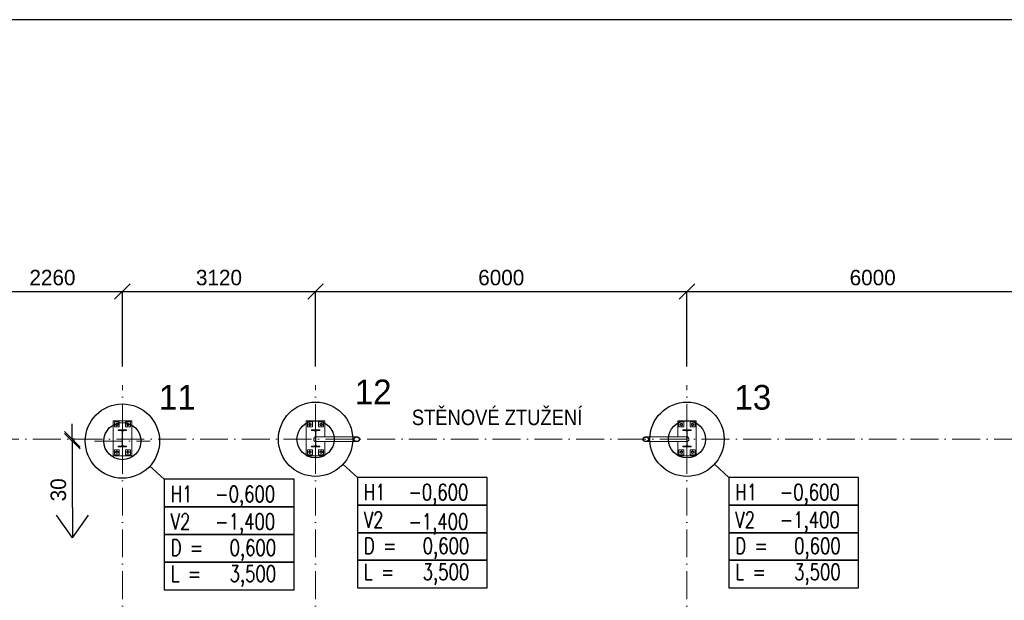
# Model space of a CAD drawing. Header units: millimetres. Extents: x -189 to 208706, y -45399 to 29996.
# Tile 10 of 16: x 28578 to 44483, y 20613 to 29996. Entities that reach past the tile are written whole.
import ezdxf

# ---------------------------------------------------------------- set-up
doc = ezdxf.new("R2010")
doc.units = ezdxf.units.MM
doc.header["$LTSCALE"] = 0.5
doc.linetypes.add('ACAD_ISO10W100', pattern=[18, 12, -3, 0, -3])
doc.linetypes.add('XKITLINE00', pattern=[0])
for name, color, linetype in [('CISLA', 2, 'Continuous'), ('KOTY', 4, 'Continuous'), ('PILOTY', 2, 'Continuous')]:
    doc.layers.add(name, color=color, linetype=linetype)
for name, color, linetype, lineweight in [('Mřížka', 4, 'ACAD_ISO10W100', 0), ('Položka', 1, 'Continuous', 0), ('Text', 7, 'Continuous', 0)]:
    doc.layers.add(name, color=color, linetype=linetype, lineweight=lineweight)
doc.styles.add('ARIAL', font='ARIAL.TTF')
doc.styles.add('RomanS', font='romans.shx')
doc.dimstyles.new('ISO-25', dxfattribs={"dimscale": 100, "dimtxt": 2.5, "dimasz": 2.5, "dimexe": 0, "dimexo": 3, "dimgap": 1, "dimtad": 3, "dimdec": 0, "dimtxsty": 'Standard', "dimblk": 'OBLIQUE', "dimcen": 2.5, "dimclrd": 256, "dimclre": 256, "dimadec": 0, "dimazin": 0, "dimtfac": 1, "dimtdec": 0, "dimtmove": 0, "dimatfit": 3, "dimfxl": 0, "dimlwd": -1, "dimlwe": -1, "dimarcsym": 0})

# ---------------------------------------------------------------- blocks, each defined once
blk = doc.blocks.new('_Oblique')
at = {"color": 0, "linetype": 'ByBlock', "lineweight": -2}
blk.add_line((-0.5, -0.5), (0.5, 0.5), dxfattribs=at)
blk = doc.blocks.new('*D6')
at = {"layer": 'Defpoints', "color": 0}
for p in [(30237, 25602), (27977, 24092), (30237, 24092)]:
    blk.add_point(p, dxfattribs=at)
at = {"layer": 'KOTY'}
for p, q in [((27977, 24392), (27977, 25602)), ((27977, 25602), (30237, 25602)), ((30237, 24392), (30237, 25602))]:
    blk.add_line(p, q, dxfattribs=at)
at = {"layer": 'KOTY', "xscale": 250, "yscale": 250, "zscale": 250, "rotation": 180}
blk.add_blockref('_Oblique', (27977, 25602), dxfattribs=at)
at = {"layer": 'KOTY', "xscale": 250, "yscale": 250, "zscale": 250}
blk.add_blockref('_Oblique', (30237, 25602), dxfattribs=at)
at = {"layer": 'KOTY', "color": 0, "insert": (29107, 25827), "char_height": 250, "attachment_point": 5}
blk.add_mtext('2260', dxfattribs=at)
blk = doc.blocks.new('*D7')
at = {"layer": 'Defpoints', "color": 0}
for p in [(33357, 25602), (30237, 24092), (33357, 24092)]:
    blk.add_point(p, dxfattribs=at)
at = {"layer": 'KOTY'}
for p, q in [((30237, 24392), (30237, 25602)), ((30237, 25602), (33357, 25602)), ((33357, 24392), (33357, 25602))]:
    blk.add_line(p, q, dxfattribs=at)
at = {"layer": 'KOTY', "xscale": 250, "yscale": 250, "zscale": 250, "rotation": 180}
blk.add_blockref('_Oblique', (30237, 25602), dxfattribs=at)
at = {"layer": 'KOTY', "xscale": 250, "yscale": 250, "zscale": 250}
blk.add_blockref('_Oblique', (33357, 25602), dxfattribs=at)
at = {"layer": 'KOTY', "color": 0, "insert": (31797, 25827), "char_height": 250, "attachment_point": 5}
blk.add_mtext('3120', dxfattribs=at)
blk = doc.blocks.new('*D8')
at = {"layer": 'Defpoints', "color": 0}
for p in [(39357, 25602), (33357, 24092), (39357, 24092)]:
    blk.add_point(p, dxfattribs=at)
at = {"layer": 'KOTY'}
for p, q in [((33357, 24392), (33357, 25602)), ((33357, 25602), (39357, 25602)), ((39357, 24392), (39357, 25602))]:
    blk.add_line(p, q, dxfattribs=at)
at = {"layer": 'KOTY', "xscale": 250, "yscale": 250, "zscale": 250, "rotation": 180}
blk.add_blockref('_Oblique', (33357, 25602), dxfattribs=at)
at = {"layer": 'KOTY', "xscale": 250, "yscale": 250, "zscale": 250}
blk.add_blockref('_Oblique', (39357, 25602), dxfattribs=at)
at = {"layer": 'KOTY', "color": 0, "insert": (36357, 25827), "char_height": 250, "attachment_point": 5}
blk.add_mtext('6000', dxfattribs=at)
blk = doc.blocks.new('*D9')
at = {"layer": 'Defpoints', "color": 0}
for p in [(45357, 25602), (39357, 24092), (45357, 24092)]:
    blk.add_point(p, dxfattribs=at)
at = {"layer": 'KOTY'}
for p, q in [((39357, 24392), (39357, 25602)), ((39357, 25602), (45357, 25602)), ((45357, 24392), (45357, 25602))]:
    blk.add_line(p, q, dxfattribs=at)
at = {"layer": 'KOTY', "xscale": 250, "yscale": 250, "zscale": 250, "rotation": 180}
blk.add_blockref('_Oblique', (39357, 25602), dxfattribs=at)
at = {"layer": 'KOTY', "xscale": 250, "yscale": 250, "zscale": 250}
blk.add_blockref('_Oblique', (45357, 25602), dxfattribs=at)
at = {"layer": 'KOTY', "color": 0, "insert": (42357, 25827), "char_height": 250, "attachment_point": 5}
blk.add_mtext('6000', dxfattribs=at)
blk = doc.blocks.new('*D42')
at = {"layer": 'Defpoints', "color": 0}
for p in [(29428, 23185), (29771, 23215), (29771, 23185)]:
    blk.add_point(p, dxfattribs=at)
at = {"layer": 'KOTY'}
for p, q in [((29428, 23215), (29428, 23465)), ((29471, 23215), (29428, 23215)), ((29428, 23215), (29428, 23185)), ((29471, 23185), (29428, 23185)), ((29428, 23185), (29428, 22110))]:
    blk.add_line(p, q, dxfattribs=at)
at = {"layer": 'KOTY', "xscale": 250, "yscale": 250, "zscale": 250}
for p, rotation in [((29428, 23215), 270), ((29428, 23185), 90)]:
    blk.add_blockref('_Oblique', p, dxfattribs=dict(at, rotation=rotation))
at = {"layer": 'KOTY', "color": 0, "insert": (29203, 22398), "char_height": 250, "attachment_point": 5, "rotation": 90}
blk.add_mtext('30', dxfattribs=at)

msp = doc.modelspace()

# ---------------------------------------------------------------- linework, layer by layer
for p, q in [((71867.8, 29995.9), (-188.7, 29995.9)), ((30912.9, 22568.8), (30680.5, 22780.9)), ((34032.9, 22598.8), (33800.5, 22810.9)), ((40032.9, 22598.8), (39800.5, 22810.9))]:
    msp.add_line(p, q)
at = {"linetype": 'Continuous'}
for points in [[(34032.9, 22598.8), (34032.9, 22152.1), (36129, 22152.1), (36129, 22598.8)], [(40032.9, 22598.8), (40032.9, 22152.1), (42129, 22152.1), (42129, 22598.8)], [(30912.9, 22568.8), (30912.9, 22122.1), (33009, 22122.1), (33009, 22568.8)], [(30912.9, 22122.1), (30912.9, 21675.5), (33009, 21675.5), (33009, 22122.1)], [(34032.9, 22152.1), (34032.9, 21705.5), (36129, 21705.5), (36129, 22152.1)], [(40032.9, 22152.1), (40032.9, 21705.5), (42129, 21705.5), (42129, 22152.1)], [(30912.9, 21675.5), (30912.9, 21228.9), (33009, 21228.9), (33009, 21675.5)], [(34032.9, 21705.5), (34032.9, 21258.9), (36129, 21258.9), (36129, 21705.5)], [(40032.9, 21705.5), (40032.9, 21258.9), (42129, 21258.9), (42129, 21705.5)], [(30912.9, 21228.9), (30912.9, 20782.3), (33009, 20782.3), (33009, 21228.9)], [(34032.9, 21258.9), (34032.9, 20812.3), (36129, 20812.3), (36129, 21258.9)], [(40032.9, 21258.9), (40032.9, 20812.3), (42129, 20812.3), (42129, 21258.9)]]:
    msp.add_lwpolyline(points, close=True, dxfattribs=at)
at = {"layer": 'KOTY'}
for p, q in [((29428.5, 22110.3), (29428.5, 21622.8)), ((29428.5, 21622.8), (29169.8, 21991.2)), ((29428.5, 21622.8), (29687.2, 21991.2))]:
    msp.add_line(p, q, dxfattribs=at)
at = {"layer": 'Mřížka', "lineweight": 15, "ltscale": 75}
for p, q in [((30237.3, -970.4), (30237.3, 24092.1)), ((33357.3, -970.4), (33357.3, 24092.1)), ((39357.3, -970.4), (39357.3, 24092.1)), ((3136.8, 23215.3), (68450.2, 23215.3)), ((29787.3, 23185.3), (30687.3, 23185.3))]:
    msp.add_line(p, q, dxfattribs=at)
at = {"layer": 'PILOTY'}
for centre, radius in [((30237.3, 23185.3), 600), ((33357.3, 23215.3), 600), ((39357.3, 23215.3), 600), ((30237.3, 23185.3), 300), ((33357.3, 23215.3), 300), ((39357.3, 23215.3), 300)]:
    msp.add_circle(centre, radius, dxfattribs=at)
at = {"layer": 'Položka', "linetype": 'XKITLINE00', "lineweight": 0}
for p, q in [((30087.3, 23515.3), (30087.3, 22945.3)), ((30087.3, 23515.3), (30387.3, 23515.3)), ((30107.3, 23495.3), (30187.3, 23495.3)), ((30107.3, 23415.3), (30107.3, 23495.3)), ((30187.3, 23415.3), (30107.3, 23415.3)), ((30127.7, 23466.6), (30147.3, 23477.9)), ((30127.7, 23444), (30127.7, 23466.6)), ((30147.3, 23432.7), (30127.7, 23444)), ((30147.3, 23477.9), (30166.9, 23466.6)), ((30166.9, 23444), (30147.3, 23432.7)), ((30166.9, 23466.6), (30166.9, 23444)), ((30187.3, 23495.3), (30187.3, 23415.3)), ((30287.3, 23495.3), (30367.3, 23495.3)), ((30287.3, 23415.3), (30287.3, 23495.3)), ((30367.3, 23415.3), (30287.3, 23415.3)), ((30307.7, 23466.6), (30327.3, 23477.9)), ((30307.7, 23444), (30307.7, 23466.6)), ((30327.3, 23432.7), (30307.7, 23444)), ((30327.3, 23477.9), (30346.9, 23466.6)), ((30346.9, 23444), (30327.3, 23432.7)), ((30346.9, 23466.6), (30346.9, 23444)), ((30367.3, 23495.3), (30367.3, 23415.3)), ((30387.3, 23515.3), (30387.3, 22945.3)), ((33207.3, 23515.3), (33207.3, 22945.3)), ((33207.3, 23515.3), (33507.3, 23515.3)), ((33227.3, 23495.3), (33307.3, 23495.3)), ((33227.3, 23415.3), (33227.3, 23495.3)), ((33307.3, 23415.3), (33227.3, 23415.3)), ((33247.7, 23466.6), (33267.3, 23477.9)), ((33247.7, 23444), (33247.7, 23466.6)), ((33267.3, 23432.7), (33247.7, 23444)), ((33267.3, 23477.9), (33286.9, 23466.6)), ((33286.9, 23444), (33267.3, 23432.7)), ((33286.9, 23466.6), (33286.9, 23444)), ((33307.3, 23495.3), (33307.3, 23415.3)), ((33407.3, 23495.3), (33487.3, 23495.3)), ((33407.3, 23415.3), (33407.3, 23495.3)), ((33487.3, 23415.3), (33407.3, 23415.3)), ((33427.7, 23466.6), (33447.3, 23477.9)), ((33427.7, 23444), (33427.7, 23466.6)), ((33447.3, 23432.7), (33427.7, 23444)), ((33447.3, 23477.9), (33466.9, 23466.6)), ((33466.9, 23444), (33447.3, 23432.7)), ((33466.9, 23466.6), (33466.9, 23444)), ((33487.3, 23495.3), (33487.3, 23415.3)), ((33507.3, 23253.4), (33507.3, 23515.3)), ((39207.3, 23253.4), (39207.3, 23515.3)), ((39207.3, 23515.3), (39507.3, 23515.3)), ((39227.3, 23495.3), (39307.3, 23495.3)), ((39227.3, 23415.3), (39227.3, 23495.3)), ((39307.3, 23415.3), (39227.3, 23415.3)), ((39247.7, 23466.6), (39267.3, 23477.9)), ((39247.7, 23444), (39247.7, 23466.6)), ((39267.3, 23432.7), (39247.7, 23444)), ((39267.3, 23477.9), (39286.9, 23466.6)), ((39286.9, 23444), (39267.3, 23432.7)), ((39286.9, 23466.6), (39286.9, 23444)), ((39307.3, 23495.3), (39307.3, 23415.3)), ((39407.3, 23495.3), (39487.3, 23495.3)), ((39407.3, 23415.3), (39407.3, 23495.3)), ((39487.3, 23415.3), (39407.3, 23415.3)), ((39427.7, 23466.6), (39447.3, 23477.9)), ((39427.7, 23444), (39427.7, 23466.6)), ((39447.3, 23432.7), (39427.7, 23444)), ((39447.3, 23477.9), (39466.9, 23466.6)), ((39466.9, 23444), (39447.3, 23432.7)), ((39466.9, 23466.6), (39466.9, 23444)), ((39487.3, 23495.3), (39487.3, 23415.3)), ((39507.3, 23515.3), (39507.3, 22945.3)), ((30169.8, 23365.3), (30304.8, 23365.3)), ((30169.8, 23355.1), (30169.8, 23365.3)), ((30169.8, 23365.3), (30304.8, 23365.3)), ((30169.8, 23355.1), (30169.8, 23365.3)), ((30219, 23355.1), (30169.8, 23355.1)), ((30219, 23355.1), (30169.8, 23355.1)), ((30226.1, 23365.3), (30215.9, 23355.1)), ((30224.7, 23354), (30219, 23355.1)), ((30224.7, 23354), (30219, 23355.1)), ((30234, 23340.1), (30232.8, 23345.9)), ((30234, 23340.1), (30232.8, 23345.9)), ((30234, 23120.5), (30234, 23340.1)), ((30234, 23120.5), (30234, 23340.1)), ((30241.7, 23345.9), (30240.6, 23340.1)), ((30241.7, 23345.9), (30240.6, 23340.1)), ((30240.6, 23120.5), (30240.6, 23340.1)), ((30240.6, 23120.5), (30240.6, 23340.1)), ((30255.6, 23355.1), (30249.8, 23354)), ((30255.6, 23355.1), (30249.8, 23354)), ((30304.8, 23355.1), (30255.6, 23355.1)), ((30304.8, 23355.1), (30255.6, 23355.1)), ((30304.8, 23365.3), (30304.8, 23355.1)), ((30304.8, 23365.3), (30304.8, 23355.1)), ((33289.8, 23365.3), (33424.8, 23365.3)), ((33289.8, 23355.1), (33289.8, 23365.3)), ((33289.8, 23365.3), (33424.8, 23365.3)), ((33289.8, 23355.1), (33289.8, 23365.3)), ((33339, 23355.1), (33289.8, 23355.1)), ((33339, 23355.1), (33289.8, 23355.1)), ((33328.5, 23225.2), (33327.7, 23220.3)), ((33329.7, 23229.9), (33328.5, 23225.2)), ((33331.4, 23234.3), (33329.7, 23229.9)), ((33333.6, 23238.5), (33331.4, 23234.3)), ((33336.2, 23242.2), (33333.6, 23238.5)), ((33339.1, 23245.5), (33336.2, 23242.2)), ((33344.7, 23354), (33339, 23355.1)), ((33344.7, 23354), (33339, 23355.1)), ((33342.4, 23248.3), (33339.1, 23245.5)), ((33345.9, 23250.5), (33342.4, 23248.3)), ((33349.6, 23252.1), (33345.9, 23250.5)), ((33353.4, 23253), (33349.6, 23252.1)), ((33354, 23340.1), (33352.8, 23345.9)), ((33354, 23340.1), (33352.8, 23345.9)), ((33354, 23253.1), (33353.4, 23253)), ((33354, 23120.5), (33354, 23340.1)), ((33354, 23120.5), (33354, 23340.1)), ((33361.7, 23345.9), (33360.6, 23340.1)), ((33361.7, 23345.9), (33360.6, 23340.1)), ((33360.6, 23120.5), (33360.6, 23340.1)), ((33360.6, 23120.5), (33360.6, 23340.1)), ((33360.6, 23253.4), (34022.2, 23253.4)), ((33375.6, 23355.1), (33369.8, 23354)), ((33375.6, 23355.1), (33369.8, 23354)), ((33424.8, 23355.1), (33375.6, 23355.1)), ((33424.8, 23355.1), (33375.6, 23355.1)), ((33424.8, 23365.3), (33424.8, 23355.1)), ((33424.8, 23365.3), (33424.8, 23355.1)), ((33974.1, 23220.3), (33975.3, 23225.2)), ((33974.1, 23220.3), (33975.3, 23225.2)), ((33975.3, 23225.2), (33977.4, 23229.9)), ((33975.3, 23225.2), (33977.4, 23229.9)), ((33977.4, 23229.9), (33980.2, 23234.3)), ((33977.4, 23229.9), (33980.2, 23234.3)), ((33980.9, 23224), (33979.8, 23219.7)), ((33980.9, 23224), (33979.8, 23219.7)), ((33980.2, 23234.3), (33983.7, 23238.5)), ((33980.2, 23234.3), (33983.7, 23238.5)), ((33982.7, 23228.1), (33980.9, 23224)), ((33982.7, 23228.1), (33980.9, 23224)), ((33985.1, 23232.1), (33982.7, 23228.1)), ((33985.1, 23232.1), (33982.7, 23228.1)), ((33983.7, 23238.5), (33987.9, 23242.2)), ((33983.7, 23238.5), (33987.9, 23242.2)), ((33988.2, 23235.7), (33985.1, 23232.1)), ((33988.2, 23235.7), (33985.1, 23232.1)), ((33987.9, 23242.2), (33992.6, 23245.5)), ((33987.9, 23242.2), (33992.6, 23245.5)), ((33991.9, 23239), (33988.2, 23235.7)), ((33991.9, 23239), (33988.2, 23235.7)), ((33996.1, 23241.9), (33991.9, 23239)), ((33996.1, 23241.9), (33991.9, 23239)), ((33992.6, 23245.5), (33997.9, 23248.3)), ((33992.6, 23245.5), (33997.9, 23248.3)), ((34000.8, 23244.4), (33996.1, 23241.9)), ((34000.8, 23244.4), (33996.1, 23241.9)), ((33997.9, 23248.3), (34003.6, 23250.5)), ((33997.9, 23248.3), (34003.6, 23250.5)), ((34005.8, 23246.3), (34000.8, 23244.4)), ((34005.8, 23246.3), (34000.8, 23244.4)), ((34003.6, 23250.5), (34009.6, 23252.1)), ((34003.6, 23250.5), (34009.6, 23252.1)), ((34011.1, 23247.7), (34005.8, 23246.3)), ((34011.1, 23247.7), (34005.8, 23246.3)), ((34009.6, 23252.1), (34015.9, 23253)), ((34009.6, 23252.1), (34015.9, 23253)), ((34016.6, 23248.6), (34011.1, 23247.7)), ((34016.6, 23248.6), (34011.1, 23247.7)), ((34015.9, 23253), (34022.2, 23253.4)), ((34015.9, 23253), (34022.2, 23253.4)), ((34022.2, 23248.9), (34016.6, 23248.6)), ((34022.2, 23248.9), (34016.6, 23248.6)), ((34022.2, 23253.4), (34028.5, 23253)), ((34022.2, 23253.4), (34028.5, 23253)), ((34027.8, 23248.6), (34022.2, 23248.9)), ((34027.8, 23248.6), (34022.2, 23248.9)), ((34033.3, 23247.7), (34027.8, 23248.6)), ((34033.3, 23247.7), (34027.8, 23248.6)), ((34028.5, 23253), (34034.7, 23252.1)), ((34028.5, 23253), (34034.7, 23252.1)), ((34038.6, 23246.3), (34033.3, 23247.7)), ((34038.6, 23246.3), (34033.3, 23247.7)), ((34034.7, 23252.1), (34040.8, 23250.5)), ((34034.7, 23252.1), (34040.8, 23250.5)), ((34043.6, 23244.4), (34038.6, 23246.3)), ((34043.6, 23244.4), (34038.6, 23246.3)), ((34040.8, 23250.5), (34046.5, 23248.3)), ((34040.8, 23250.5), (34046.5, 23248.3)), ((34048.2, 23241.9), (34043.6, 23244.4)), ((34048.2, 23241.9), (34043.6, 23244.4)), ((34046.5, 23248.3), (34051.7, 23245.5)), ((34046.5, 23248.3), (34051.7, 23245.5)), ((34052.4, 23239), (34048.2, 23241.9)), ((34052.4, 23239), (34048.2, 23241.9)), ((34051.7, 23245.5), (34056.5, 23242.2)), ((34051.7, 23245.5), (34056.5, 23242.2)), ((34056.1, 23235.7), (34052.4, 23239)), ((34056.1, 23235.7), (34052.4, 23239)), ((34059.2, 23232.1), (34056.1, 23235.7)), ((34059.2, 23232.1), (34056.1, 23235.7)), ((34056.5, 23242.2), (34060.7, 23238.5)), ((34056.5, 23242.2), (34060.7, 23238.5)), ((34061.7, 23228.1), (34059.2, 23232.1)), ((34061.7, 23228.1), (34059.2, 23232.1)), ((34060.7, 23238.5), (34064.2, 23234.3)), ((34060.7, 23238.5), (34064.2, 23234.3)), ((34063.5, 23224), (34061.7, 23228.1)), ((34063.5, 23224), (34061.7, 23228.1)), ((34064.6, 23219.7), (34063.5, 23224)), ((34064.6, 23219.7), (34063.5, 23224)), ((34064.2, 23234.3), (34067, 23229.9)), ((34064.2, 23234.3), (34067, 23229.9)), ((34067, 23229.9), (34069.1, 23225.2)), ((34067, 23229.9), (34069.1, 23225.2)), ((34069.1, 23225.2), (34070.3, 23220.3)), ((34069.1, 23225.2), (34070.3, 23220.3)), ((38644.3, 23220.3), (38645.5, 23225.2)), ((38644.3, 23220.3), (38645.5, 23225.2)), ((38645.5, 23225.2), (38647.5, 23229.9)), ((38645.5, 23225.2), (38647.5, 23229.9)), ((38647.5, 23229.9), (38650.3, 23234.3)), ((38647.5, 23229.9), (38650.3, 23234.3)), ((38651, 23224), (38650, 23219.7)), ((38651, 23224), (38650, 23219.7)), ((38650.3, 23234.3), (38653.9, 23238.5)), ((38650.3, 23234.3), (38653.9, 23238.5)), ((38652.8, 23228.1), (38651, 23224)), ((38652.8, 23228.1), (38651, 23224)), ((38655.3, 23232.1), (38652.8, 23228.1)), ((38655.3, 23232.1), (38652.8, 23228.1)), ((38653.9, 23238.5), (38658.1, 23242.2)), ((38653.9, 23238.5), (38658.1, 23242.2)), ((38658.4, 23235.7), (38655.3, 23232.1)), ((38658.4, 23235.7), (38655.3, 23232.1)), ((38658.1, 23242.2), (38662.8, 23245.5)), ((38658.1, 23242.2), (38662.8, 23245.5)), ((38662.1, 23239), (38658.4, 23235.7)), ((38662.1, 23239), (38658.4, 23235.7)), ((38666.3, 23241.9), (38662.1, 23239)), ((38666.3, 23241.9), (38662.1, 23239)), ((38662.8, 23245.5), (38668.1, 23248.3)), ((38662.8, 23245.5), (38668.1, 23248.3)), ((38671, 23244.4), (38666.3, 23241.9)), ((38671, 23244.4), (38666.3, 23241.9)), ((38668.1, 23248.3), (38673.8, 23250.5)), ((38668.1, 23248.3), (38673.8, 23250.5)), ((38676, 23246.3), (38671, 23244.4)), ((38676, 23246.3), (38671, 23244.4)), ((38673.8, 23250.5), (38679.8, 23252.1)), ((38673.8, 23250.5), (38679.8, 23252.1)), ((38681.3, 23247.7), (38676, 23246.3)), ((38681.3, 23247.7), (38676, 23246.3)), ((38679.8, 23252.1), (38686, 23253)), ((38679.8, 23252.1), (38686, 23253)), ((38686.8, 23248.6), (38681.3, 23247.7)), ((38686.8, 23248.6), (38681.3, 23247.7)), ((38686, 23253), (38692.4, 23253.4)), ((38686, 23253), (38692.4, 23253.4)), ((38692.4, 23248.9), (38686.8, 23248.6)), ((38692.4, 23248.9), (38686.8, 23248.6)), ((38692.4, 23253.4), (38698.7, 23253)), ((38692.4, 23253.4), (39354, 23253.4)), ((38692.4, 23253.4), (38698.7, 23253)), ((38698, 23248.6), (38692.4, 23248.9)), ((38698, 23248.6), (38692.4, 23248.9)), ((38703.4, 23247.7), (38698, 23248.6)), ((38703.4, 23247.7), (38698, 23248.6)), ((38698.7, 23253), (38704.9, 23252.1)), ((38698.7, 23253), (38704.9, 23252.1)), ((38708.7, 23246.3), (38703.4, 23247.7)), ((38708.7, 23246.3), (38703.4, 23247.7)), ((38704.9, 23252.1), (38710.9, 23250.5)), ((38704.9, 23252.1), (38710.9, 23250.5)), ((38713.8, 23244.4), (38708.7, 23246.3)), ((38713.8, 23244.4), (38708.7, 23246.3)), ((38710.9, 23250.5), (38716.6, 23248.3)), ((38710.9, 23250.5), (38716.6, 23248.3)), ((38718.4, 23241.9), (38713.8, 23244.4)), ((38718.4, 23241.9), (38713.8, 23244.4)), ((38716.6, 23248.3), (38721.9, 23245.5)), ((38716.6, 23248.3), (38721.9, 23245.5)), ((38722.6, 23239), (38718.4, 23241.9)), ((38722.6, 23239), (38718.4, 23241.9)), ((38721.9, 23245.5), (38726.7, 23242.2)), ((38721.9, 23245.5), (38726.7, 23242.2)), ((38726.3, 23235.7), (38722.6, 23239)), ((38726.3, 23235.7), (38722.6, 23239)), ((38729.4, 23232.1), (38726.3, 23235.7)), ((38729.4, 23232.1), (38726.3, 23235.7)), ((38726.7, 23242.2), (38730.9, 23238.5)), ((38726.7, 23242.2), (38730.9, 23238.5)), ((38731.9, 23228.1), (38729.4, 23232.1)), ((38731.9, 23228.1), (38729.4, 23232.1)), ((38730.9, 23238.5), (38734.4, 23234.3)), ((38730.9, 23238.5), (38734.4, 23234.3)), ((38733.7, 23224), (38731.9, 23228.1)), ((38733.7, 23224), (38731.9, 23228.1)), ((38734.8, 23219.7), (38733.7, 23224)), ((38734.8, 23219.7), (38733.7, 23224)), ((38734.4, 23234.3), (38737.2, 23229.9)), ((38734.4, 23234.3), (38737.2, 23229.9)), ((38737.2, 23229.9), (38739.2, 23225.2)), ((38737.2, 23229.9), (38739.2, 23225.2)), ((38739.2, 23225.2), (38740.5, 23220.3)), ((38739.2, 23225.2), (38740.5, 23220.3)), ((39289.8, 23365.3), (39424.8, 23365.3)), ((39289.8, 23355.1), (39289.8, 23365.3)), ((39289.8, 23365.3), (39424.8, 23365.3)), ((39289.8, 23355.1), (39289.8, 23365.3)), ((39339, 23355.1), (39289.8, 23355.1)), ((39339, 23355.1), (39289.8, 23355.1)), ((39344.7, 23354), (39339, 23355.1)), ((39344.7, 23354), (39339, 23355.1)), ((39354, 23340.1), (39352.8, 23345.9)), ((39354, 23340.1), (39352.8, 23345.9)), ((39354, 23120.5), (39354, 23340.1)), ((39354, 23120.5), (39354, 23340.1)), ((39360.6, 23229.8), (39354, 23223.2)), ((39361.7, 23345.9), (39360.6, 23340.1)), ((39361.7, 23345.9), (39360.6, 23340.1)), ((39360.6, 23120.5), (39360.6, 23340.1)), ((39360.6, 23120.5), (39360.6, 23340.1)), ((39361.2, 23253), (39360.6, 23253.1)), ((39365, 23252.1), (39361.2, 23253)), ((39368.7, 23250.5), (39365, 23252.1)), ((39372.2, 23248.3), (39368.7, 23250.5)), ((39375.6, 23355.1), (39369.8, 23354)), ((39375.6, 23355.1), (39369.8, 23354)), ((39375.4, 23245.5), (39372.2, 23248.3)), ((39378.4, 23242.2), (39375.4, 23245.5)), ((39424.8, 23355.1), (39375.6, 23355.1)), ((39424.8, 23355.1), (39375.6, 23355.1)), ((39381, 23238.5), (39378.4, 23242.2)), ((39383.1, 23234.3), (39381, 23238.5)), ((39384.8, 23229.9), (39383.1, 23234.3)), ((39386.1, 23225.2), (39384.8, 23229.9)), ((39386.9, 23220.3), (39386.1, 23225.2)), ((39424.8, 23365.3), (39424.8, 23355.1)), ((39424.8, 23365.3), (39424.8, 23355.1)), ((30169.8, 23105.5), (30219, 23105.5)), ((30169.8, 23095.3), (30169.8, 23105.5)), ((30169.8, 23105.5), (30219, 23105.5)), ((30169.8, 23095.3), (30169.8, 23105.5)), ((30304.8, 23095.3), (30169.8, 23095.3)), ((30304.8, 23095.3), (30169.8, 23095.3)), ((30219, 23105.5), (30224.7, 23106.7)), ((30219, 23105.5), (30224.7, 23106.7)), ((30232.8, 23114.8), (30234, 23120.5)), ((30232.8, 23114.8), (30234, 23120.5)), ((30240.6, 23120.5), (30241.7, 23114.8)), ((30240.6, 23120.5), (30241.7, 23114.8)), ((30249.8, 23106.7), (30255.6, 23105.5)), ((30249.8, 23106.7), (30255.6, 23105.5)), ((30255.6, 23105.5), (30304.8, 23105.5)), ((30255.6, 23105.5), (30304.8, 23105.5)), ((30304.8, 23105.5), (30304.8, 23095.3)), ((30304.8, 23105.5), (30304.8, 23095.3)), ((33289.8, 23105.5), (33339, 23105.5)), ((33289.8, 23095.3), (33289.8, 23105.5)), ((33289.8, 23105.5), (33339, 23105.5)), ((33289.8, 23095.3), (33289.8, 23105.5)), ((33424.8, 23095.3), (33289.8, 23095.3)), ((33424.8, 23095.3), (33289.8, 23095.3)), ((33327.7, 23220.3), (33327.4, 23215.3)), ((33327.4, 23215.3), (33327.7, 23210.3)), ((33327.7, 23210.3), (33328.5, 23205.5)), ((33328.5, 23205.5), (33329.7, 23200.7)), ((33329.7, 23200.7), (33331.4, 23196.3)), ((33331.4, 23196.3), (33333.6, 23192.1)), ((33333.6, 23192.1), (33336.2, 23188.4)), ((33336.2, 23188.4), (33339.1, 23185.1)), ((33339, 23105.5), (33344.7, 23106.7)), ((33339, 23105.5), (33344.7, 23106.7)), ((33339.1, 23185.1), (33342.4, 23182.4)), ((33342.4, 23182.4), (33345.9, 23180.2)), ((33362.8, 23113.2), (33344.8, 23095.3)), ((33345.9, 23180.2), (33349.6, 23178.6)), ((33349.6, 23178.6), (33353.4, 23177.6)), ((33352.8, 23114.8), (33354, 23120.5)), ((33352.8, 23114.8), (33354, 23120.5)), ((33353.4, 23177.6), (33354, 23177.5)), ((33360.6, 23177.3), (34022.2, 23177.3)), ((33360.6, 23120.5), (33361.7, 23114.8)), ((33360.6, 23120.5), (33361.7, 23114.8)), ((33369.8, 23106.7), (33375.6, 23105.5)), ((33369.8, 23106.7), (33375.6, 23105.5)), ((33375.6, 23105.5), (33424.8, 23105.5)), ((33375.6, 23105.5), (33424.8, 23105.5)), ((33424.8, 23105.5), (33424.8, 23095.3)), ((33424.8, 23105.5), (33424.8, 23095.3)), ((33507.3, 22945.3), (33507.3, 23177.3)), ((33973.7, 23215.3), (33974.1, 23220.3)), ((33973.7, 23215.3), (33974.1, 23220.3)), ((33974.1, 23210.3), (33973.7, 23215.3)), ((33974.1, 23210.3), (33973.7, 23215.3)), ((33975.3, 23205.5), (33974.1, 23210.3)), ((33975.3, 23205.5), (33974.1, 23210.3)), ((33977.4, 23200.7), (33975.3, 23205.5)), ((33977.4, 23200.7), (33975.3, 23205.5)), ((33980.2, 23196.3), (33977.4, 23200.7)), ((33980.2, 23196.3), (33977.4, 23200.7)), ((33979.8, 23219.7), (33979.4, 23215.3)), ((33979.8, 23219.7), (33979.4, 23215.3)), ((33979.4, 23215.3), (33979.8, 23210.9)), ((33979.4, 23215.3), (33979.8, 23210.9)), ((33979.8, 23210.9), (33980.9, 23206.6)), ((33979.8, 23210.9), (33980.9, 23206.6)), ((33983.7, 23192.1), (33980.2, 23196.3)), ((33983.7, 23192.1), (33980.2, 23196.3)), ((33980.9, 23206.6), (33982.7, 23202.5)), ((33980.9, 23206.6), (33982.7, 23202.5)), ((33982.7, 23202.5), (33985.1, 23198.5)), ((33982.7, 23202.5), (33985.1, 23198.5)), ((33987.9, 23188.4), (33983.7, 23192.1)), ((33987.9, 23188.4), (33983.7, 23192.1)), ((33985.1, 23198.5), (33988.2, 23194.9)), ((33985.1, 23198.5), (33988.2, 23194.9)), ((33992.6, 23185.1), (33987.9, 23188.4)), ((33992.6, 23185.1), (33987.9, 23188.4)), ((33988.2, 23194.9), (33991.9, 23191.6)), ((33988.2, 23194.9), (33991.9, 23191.6)), ((33991.9, 23191.6), (33996.1, 23188.7)), ((33991.9, 23191.6), (33996.1, 23188.7)), ((33997.9, 23182.4), (33992.6, 23185.1)), ((33997.9, 23182.4), (33992.6, 23185.1)), ((33996.1, 23188.7), (34000.8, 23186.3)), ((33996.1, 23188.7), (34000.8, 23186.3)), ((34003.6, 23180.2), (33997.9, 23182.4)), ((34003.6, 23180.2), (33997.9, 23182.4)), ((34000.8, 23186.3), (34005.8, 23184.3)), ((34000.8, 23186.3), (34005.8, 23184.3)), ((34009.6, 23178.6), (34003.6, 23180.2)), ((34009.6, 23178.6), (34003.6, 23180.2)), ((34005.8, 23184.3), (34011.1, 23182.9)), ((34005.8, 23184.3), (34011.1, 23182.9)), ((34015.9, 23177.6), (34009.6, 23178.6)), ((34015.9, 23177.6), (34009.6, 23178.6)), ((34011.1, 23182.9), (34016.6, 23182)), ((34011.1, 23182.9), (34016.6, 23182)), ((34022.2, 23177.3), (34015.9, 23177.6)), ((34022.2, 23177.3), (34015.9, 23177.6)), ((34016.6, 23182), (34022.2, 23181.8)), ((34016.6, 23182), (34022.2, 23181.8)), ((34022.2, 23181.8), (34027.8, 23182)), ((34022.2, 23181.8), (34027.8, 23182)), ((34028.5, 23177.6), (34022.2, 23177.3)), ((34028.5, 23177.6), (34022.2, 23177.3)), ((34027.8, 23182), (34033.3, 23182.9)), ((34027.8, 23182), (34033.3, 23182.9)), ((34034.7, 23178.6), (34028.5, 23177.6)), ((34034.7, 23178.6), (34028.5, 23177.6)), ((34033.3, 23182.9), (34038.6, 23184.3)), ((34033.3, 23182.9), (34038.6, 23184.3)), ((34040.8, 23180.2), (34034.7, 23178.6)), ((34040.8, 23180.2), (34034.7, 23178.6)), ((34038.6, 23184.3), (34043.6, 23186.3)), ((34038.6, 23184.3), (34043.6, 23186.3)), ((34046.5, 23182.4), (34040.8, 23180.2)), ((34046.5, 23182.4), (34040.8, 23180.2)), ((34043.6, 23186.3), (34048.2, 23188.7)), ((34043.6, 23186.3), (34048.2, 23188.7)), ((34051.7, 23185.1), (34046.5, 23182.4)), ((34051.7, 23185.1), (34046.5, 23182.4)), ((34048.2, 23188.7), (34052.4, 23191.6)), ((34048.2, 23188.7), (34052.4, 23191.6)), ((34056.5, 23188.4), (34051.7, 23185.1)), ((34056.5, 23188.4), (34051.7, 23185.1)), ((34052.4, 23191.6), (34056.1, 23194.9)), ((34052.4, 23191.6), (34056.1, 23194.9)), ((34056.1, 23194.9), (34059.2, 23198.5)), ((34056.1, 23194.9), (34059.2, 23198.5)), ((34060.7, 23192.1), (34056.5, 23188.4)), ((34060.7, 23192.1), (34056.5, 23188.4)), ((34059.2, 23198.5), (34061.7, 23202.5)), ((34059.2, 23198.5), (34061.7, 23202.5)), ((34064.2, 23196.3), (34060.7, 23192.1)), ((34064.2, 23196.3), (34060.7, 23192.1)), ((34061.7, 23202.5), (34063.5, 23206.6)), ((34061.7, 23202.5), (34063.5, 23206.6)), ((34063.5, 23206.6), (34064.6, 23210.9)), ((34063.5, 23206.6), (34064.6, 23210.9)), ((34067, 23200.7), (34064.2, 23196.3)), ((34067, 23200.7), (34064.2, 23196.3)), ((34065, 23215.3), (34064.6, 23219.7)), ((34065, 23215.3), (34064.6, 23219.7)), ((34064.6, 23210.9), (34065, 23215.3)), ((34064.6, 23210.9), (34065, 23215.3)), ((34069.1, 23205.5), (34067, 23200.7)), ((34069.1, 23205.5), (34067, 23200.7)), ((34070.3, 23210.3), (34069.1, 23205.5)), ((34070.3, 23210.3), (34069.1, 23205.5)), ((34070.3, 23220.3), (34070.7, 23215.3)), ((34070.3, 23220.3), (34070.7, 23215.3)), ((34070.7, 23215.3), (34070.3, 23210.3)), ((34070.7, 23215.3), (34070.3, 23210.3)), ((38643.8, 23215.3), (38644.3, 23220.3)), ((38643.8, 23215.3), (38644.3, 23220.3)), ((38644.3, 23210.3), (38643.8, 23215.3)), ((38644.3, 23210.3), (38643.8, 23215.3)), ((38645.5, 23205.5), (38644.3, 23210.3)), ((38645.5, 23205.5), (38644.3, 23210.3)), ((38647.5, 23200.7), (38645.5, 23205.5)), ((38647.5, 23200.7), (38645.5, 23205.5)), ((38650.3, 23196.3), (38647.5, 23200.7)), ((38650.3, 23196.3), (38647.5, 23200.7)), ((38650, 23219.7), (38649.6, 23215.3)), ((38650, 23219.7), (38649.6, 23215.3)), ((38649.6, 23215.3), (38650, 23210.9)), ((38649.6, 23215.3), (38650, 23210.9)), ((38650, 23210.9), (38651, 23206.6)), ((38650, 23210.9), (38651, 23206.6)), ((38653.9, 23192.1), (38650.3, 23196.3)), ((38653.9, 23192.1), (38650.3, 23196.3)), ((38651, 23206.6), (38652.8, 23202.5)), ((38651, 23206.6), (38652.8, 23202.5)), ((38652.8, 23202.5), (38655.3, 23198.5)), ((38652.8, 23202.5), (38655.3, 23198.5)), ((38658.1, 23188.4), (38653.9, 23192.1)), ((38658.1, 23188.4), (38653.9, 23192.1)), ((38655.3, 23198.5), (38658.4, 23194.9)), ((38655.3, 23198.5), (38658.4, 23194.9)), ((38662.8, 23185.1), (38658.1, 23188.4)), ((38662.8, 23185.1), (38658.1, 23188.4)), ((38658.4, 23194.9), (38662.1, 23191.6)), ((38658.4, 23194.9), (38662.1, 23191.6)), ((38662.1, 23191.6), (38666.3, 23188.7)), ((38662.1, 23191.6), (38666.3, 23188.7)), ((38668.1, 23182.4), (38662.8, 23185.1)), ((38668.1, 23182.4), (38662.8, 23185.1)), ((38666.3, 23188.7), (38671, 23186.3)), ((38666.3, 23188.7), (38671, 23186.3)), ((38673.8, 23180.2), (38668.1, 23182.4)), ((38673.8, 23180.2), (38668.1, 23182.4)), ((38671, 23186.3), (38676, 23184.3)), ((38671, 23186.3), (38676, 23184.3)), ((38679.8, 23178.6), (38673.8, 23180.2)), ((38679.8, 23178.6), (38673.8, 23180.2)), ((38676, 23184.3), (38681.3, 23182.9)), ((38676, 23184.3), (38681.3, 23182.9)), ((38686, 23177.6), (38679.8, 23178.6)), ((38686, 23177.6), (38679.8, 23178.6)), ((38681.3, 23182.9), (38686.8, 23182)), ((38681.3, 23182.9), (38686.8, 23182)), ((38692.4, 23177.3), (38686, 23177.6)), ((38692.4, 23177.3), (38686, 23177.6)), ((38686.8, 23182), (38692.4, 23181.8)), ((38686.8, 23182), (38692.4, 23181.8)), ((38692.4, 23181.8), (38698, 23182)), ((38692.4, 23181.8), (38698, 23182)), ((38698.7, 23177.6), (38692.4, 23177.3)), ((38698.7, 23177.6), (38692.4, 23177.3)), ((38692.4, 23177.3), (39354, 23177.3)), ((38698, 23182), (38703.4, 23182.9)), ((38698, 23182), (38703.4, 23182.9)), ((38704.9, 23178.6), (38698.7, 23177.6)), ((38704.9, 23178.6), (38698.7, 23177.6)), ((38703.4, 23182.9), (38708.7, 23184.3)), ((38703.4, 23182.9), (38708.7, 23184.3)), ((38710.9, 23180.2), (38704.9, 23178.6)), ((38710.9, 23180.2), (38704.9, 23178.6)), ((38708.7, 23184.3), (38713.8, 23186.3)), ((38708.7, 23184.3), (38713.8, 23186.3)), ((38716.6, 23182.4), (38710.9, 23180.2)), ((38716.6, 23182.4), (38710.9, 23180.2)), ((38713.8, 23186.3), (38718.4, 23188.7)), ((38713.8, 23186.3), (38718.4, 23188.7)), ((38721.9, 23185.1), (38716.6, 23182.4)), ((38721.9, 23185.1), (38716.6, 23182.4)), ((38718.4, 23188.7), (38722.6, 23191.6)), ((38718.4, 23188.7), (38722.6, 23191.6)), ((38726.7, 23188.4), (38721.9, 23185.1)), ((38726.7, 23188.4), (38721.9, 23185.1)), ((38722.6, 23191.6), (38726.3, 23194.9)), ((38722.6, 23191.6), (38726.3, 23194.9)), ((38726.3, 23194.9), (38729.4, 23198.5)), ((38726.3, 23194.9), (38729.4, 23198.5)), ((38730.9, 23192.1), (38726.7, 23188.4)), ((38730.9, 23192.1), (38726.7, 23188.4)), ((38729.4, 23198.5), (38731.9, 23202.5)), ((38729.4, 23198.5), (38731.9, 23202.5)), ((38734.4, 23196.3), (38730.9, 23192.1)), ((38734.4, 23196.3), (38730.9, 23192.1)), ((38731.9, 23202.5), (38733.7, 23206.6)), ((38731.9, 23202.5), (38733.7, 23206.6)), ((38733.7, 23206.6), (38734.8, 23210.9)), ((38733.7, 23206.6), (38734.8, 23210.9)), ((38737.2, 23200.7), (38734.4, 23196.3)), ((38737.2, 23200.7), (38734.4, 23196.3)), ((38735.2, 23215.3), (38734.8, 23219.7)), ((38735.2, 23215.3), (38734.8, 23219.7)), ((38734.8, 23210.9), (38735.2, 23215.3)), ((38734.8, 23210.9), (38735.2, 23215.3)), ((38739.2, 23205.5), (38737.2, 23200.7)), ((38739.2, 23205.5), (38737.2, 23200.7)), ((38740.5, 23210.3), (38739.2, 23205.5)), ((38740.5, 23210.3), (38739.2, 23205.5)), ((38740.5, 23220.3), (38740.9, 23215.3)), ((38740.5, 23220.3), (38740.9, 23215.3)), ((38740.9, 23215.3), (38740.5, 23210.3)), ((38740.9, 23215.3), (38740.5, 23210.3)), ((39207.3, 22945.3), (39207.3, 23177.3)), ((39289.8, 23105.5), (39339, 23105.5)), ((39289.8, 23095.3), (39289.8, 23105.5)), ((39289.8, 23105.5), (39339, 23105.5)), ((39289.8, 23095.3), (39289.8, 23105.5)), ((39424.8, 23095.3), (39289.8, 23095.3)), ((39424.8, 23095.3), (39289.8, 23095.3)), ((39339, 23105.5), (39344.7, 23106.7)), ((39339, 23105.5), (39344.7, 23106.7)), ((39352.8, 23114.8), (39354, 23120.5)), ((39352.8, 23114.8), (39354, 23120.5)), ((39360.6, 23177.5), (39361.2, 23177.6)), ((39360.6, 23120.5), (39361.7, 23114.8)), ((39360.6, 23120.5), (39361.7, 23114.8)), ((39361.2, 23177.6), (39365, 23178.6)), ((39365, 23178.6), (39368.7, 23180.2)), ((39368.7, 23180.2), (39372.2, 23182.4)), ((39369.8, 23106.7), (39375.6, 23105.5)), ((39369.8, 23106.7), (39375.6, 23105.5)), ((39372.2, 23182.4), (39375.4, 23185.1)), ((39375.4, 23185.1), (39378.4, 23188.4)), ((39375.6, 23105.5), (39424.8, 23105.5)), ((39375.6, 23105.5), (39424.8, 23105.5)), ((39378.4, 23188.4), (39381, 23192.1)), ((39381, 23192.1), (39383.1, 23196.3)), ((39383.1, 23196.3), (39384.8, 23200.7)), ((39384.8, 23200.7), (39386.1, 23205.5)), ((39386.1, 23205.5), (39386.9, 23210.3)), ((39387.1, 23215.3), (39386.9, 23220.3)), ((39386.9, 23210.3), (39387.1, 23215.3)), ((39424.8, 23105.5), (39424.8, 23095.3)), ((39424.8, 23105.5), (39424.8, 23095.3)), ((30087.3, 22945.3), (30387.3, 22945.3)), ((30107.3, 23045.3), (30187.3, 23045.3)), ((30107.3, 22965.3), (30107.3, 23045.3)), ((30187.3, 22965.3), (30107.3, 22965.3)), ((30127.7, 23016.6), (30147.3, 23027.9)), ((30127.7, 22994), (30127.7, 23016.6)), ((30147.3, 22982.7), (30127.7, 22994)), ((30147.3, 23027.9), (30166.9, 23016.6)), ((30166.9, 22994), (30147.3, 22982.7)), ((30166.9, 23016.6), (30166.9, 22994)), ((30187.3, 23045.3), (30187.3, 22965.3)), ((30287.3, 23045.3), (30367.3, 23045.3)), ((30287.3, 22965.3), (30287.3, 23045.3)), ((30367.3, 22965.3), (30287.3, 22965.3)), ((30307.7, 23016.6), (30327.3, 23027.9)), ((30307.7, 22994), (30307.7, 23016.6)), ((30327.3, 22982.7), (30307.7, 22994)), ((30327.3, 23027.9), (30346.9, 23016.6)), ((30346.9, 22994), (30327.3, 22982.7)), ((30346.9, 23016.6), (30346.9, 22994)), ((30367.3, 23045.3), (30367.3, 22965.3)), ((33207.3, 22945.3), (33507.3, 22945.3)), ((33227.3, 23045.3), (33307.3, 23045.3)), ((33227.3, 22965.3), (33227.3, 23045.3)), ((33307.3, 22965.3), (33227.3, 22965.3)), ((33247.7, 23016.6), (33267.3, 23027.9)), ((33247.7, 22994), (33247.7, 23016.6)), ((33267.3, 22982.7), (33247.7, 22994)), ((33267.3, 23027.9), (33286.9, 23016.6)), ((33286.9, 22994), (33267.3, 22982.7)), ((33286.9, 23016.6), (33286.9, 22994)), ((33307.3, 23045.3), (33307.3, 22965.3)), ((33407.3, 23045.3), (33487.3, 23045.3)), ((33407.3, 22965.3), (33407.3, 23045.3)), ((33487.3, 22965.3), (33407.3, 22965.3)), ((33427.7, 23016.6), (33447.3, 23027.9)), ((33427.7, 22994), (33427.7, 23016.6)), ((33447.3, 22982.7), (33427.7, 22994)), ((33447.3, 23027.9), (33466.9, 23016.6)), ((33466.9, 22994), (33447.3, 22982.7)), ((33466.9, 23016.6), (33466.9, 22994)), ((33487.3, 23045.3), (33487.3, 22965.3)), ((39207.3, 22945.3), (39507.3, 22945.3)), ((39227.3, 23045.3), (39307.3, 23045.3)), ((39227.3, 22965.3), (39227.3, 23045.3)), ((39307.3, 22965.3), (39227.3, 22965.3)), ((39247.7, 23016.6), (39267.3, 23027.9)), ((39247.7, 22994), (39247.7, 23016.6)), ((39267.3, 22982.7), (39247.7, 22994)), ((39267.3, 23027.9), (39286.9, 23016.6)), ((39286.9, 22994), (39267.3, 22982.7)), ((39286.9, 23016.6), (39286.9, 22994)), ((39307.3, 23045.3), (39307.3, 22965.3)), ((39407.3, 23045.3), (39487.3, 23045.3)), ((39407.3, 22965.3), (39407.3, 23045.3)), ((39487.3, 22965.3), (39407.3, 22965.3)), ((39427.7, 23016.6), (39447.3, 23027.9)), ((39427.7, 22994), (39427.7, 23016.6)), ((39447.3, 22982.7), (39427.7, 22994)), ((39447.3, 23027.9), (39466.9, 23016.6)), ((39466.9, 22994), (39447.3, 22982.7)), ((39466.9, 23016.6), (39466.9, 22994)), ((39487.3, 23045.3), (39487.3, 22965.3))]:
    msp.add_line(p, q, dxfattribs=at)
for centre, radius, start, end in [((30147.3, 23455.3), 13.5, 0, 180), ((30147.3, 23455.3), 13.5, 180, 0), ((30327.3, 23455.3), 13.5, 0, 180), ((30327.3, 23455.3), 13.5, 180, 0), ((33267.3, 23455.3), 13.5, 0, 180), ((33267.3, 23455.3), 13.5, 180, 0), ((33447.3, 23455.3), 13.5, 0, 180), ((33447.3, 23455.3), 13.5, 180, 0), ((39267.3, 23455.3), 13.5, 0, 180), ((39267.3, 23455.3), 13.5, 180, 0), ((39447.3, 23455.3), 13.5, 0, 180), ((39447.3, 23455.3), 13.5, 180, 0), ((30219, 23340.1), 15, 22.5, 67.5), ((30219, 23340.1), 15, 22.5, 67.5), ((30255.6, 23340.1), 15, 112.5, 157.5), ((30255.6, 23340.1), 15, 112.5, 157.5), ((33339, 23340.1), 15, 22.5, 67.5), ((33339, 23340.1), 15, 22.5, 67.5), ((33375.6, 23340.1), 15, 112.5, 157.5), ((33375.6, 23340.1), 15, 112.5, 157.5), ((39339, 23340.1), 15, 22.5, 67.5), ((39339, 23340.1), 15, 22.5, 67.5), ((39375.6, 23340.1), 15, 112.5, 157.5), ((39375.6, 23340.1), 15, 112.5, 157.5), ((30219, 23120.5), 15, 292.5, 337.5), ((30219, 23120.5), 15, 292.5, 337.5), ((30255.6, 23120.5), 15, 202.5, 247.5), ((30255.6, 23120.5), 15, 202.5, 247.5), ((33339, 23120.5), 15, 292.5, 337.5), ((33339, 23120.5), 15, 292.5, 337.5), ((33375.6, 23120.5), 15, 202.5, 247.5), ((33375.6, 23120.5), 15, 202.5, 247.5), ((39339, 23120.5), 15, 292.5, 337.5), ((39339, 23120.5), 15, 292.5, 337.5), ((39375.6, 23120.5), 15, 202.5, 247.5), ((39375.6, 23120.5), 15, 202.5, 247.5), ((30147.3, 23005.3), 13.5, 0, 180), ((30147.3, 23005.3), 13.5, 180, 0), ((30327.3, 23005.3), 13.5, 0, 180), ((30327.3, 23005.3), 13.5, 180, 0), ((33267.3, 23005.3), 13.5, 0, 180), ((33267.3, 23005.3), 13.5, 180, 0), ((33447.3, 23005.3), 13.5, 0, 180), ((33447.3, 23005.3), 13.5, 180, 0), ((39267.3, 23005.3), 13.5, 0, 180), ((39267.3, 23005.3), 13.5, 180, 0), ((39447.3, 23005.3), 13.5, 0, 180), ((39447.3, 23005.3), 13.5, 180, 0)]:
    msp.add_arc(centre, radius, start, end, dxfattribs=at)

# ---------------------------------------------------------------- texts
at = {"linetype": 'Continuous', "style": 'RomanS', "width": 0.75}
for s, p in [('H1', (31018, 22201)), ('-0,600', (31736.4, 22201)), ('H1', (34138, 22231)), ('-0,600', (34856.4, 22231)), ('H1', (40138, 22231)), ('-0,600', (40856.4, 22231)), ('V2', (31018, 21754.3)), ('-1,400', (31736.4, 21754.3)), ('V2', (34138, 21784.3)), ('-1,400', (34856.4, 21754.3)), ('V2', (40138, 21784.3)), ('-1,400', (40856.4, 21784.3)), ('D =', (31018, 21333.6)), ('0,600', (31968.2, 21333.6)), ('D =', (34138, 21363.6)), ('0,600', (35088.2, 21363.6)), ('D =', (40138, 21363.6)), ('0,600', (41088.2, 21363.6)), ('L =', (31018, 20912.8)), ('3,500', (31968.2, 20912.8)), ('L =', (34138, 20942.8)), ('3,500', (35088.2, 20942.8)), ('L =', (40138, 20942.8)), ('3,500', (41088.2, 20942.8))]:
    msp.add_text(s, height=259.88, dxfattribs=at).set_placement(p)
at = {"layer": 'CISLA'}
for s, p in [('12', (33990.2, 23779.7)), ('11', (30827.1, 23693.6)), ('13', (40122.8, 23693.6))]:
    msp.add_text(s, height=400, dxfattribs=at).set_placement(p)
at = {"layer": 'Text', "style": 'ARIAL', "width": 0.85}
msp.add_text('STĚNOVÉ ZTUŽENÍ', height=250, dxfattribs=at).set_placement((34912.3, 23443.7))

# ---------------------------------------------------------------- dimensions: what is measured, and where the dimension line sits
at = {"layer": 'KOTY'}
for base, p1, p2, picture, middle in [((30237.3, 25601.5), (27977.3, 24092.1), (30237.3, 24092.1), '*D6', (29107.3, 25826.5)), ((33357.3, 25601.5), (30237.3, 24092.1), (33357.3, 24092.1), '*D7', (31797.3, 25826.5)), ((39357.3, 25601.5), (33357.3, 24092.1), (39357.3, 24092.1), '*D8', (36357.3, 25826.5)), ((45357.3, 25601.5), (39357.3, 24092.1), (45357.3, 24092.1), '*D9', (42357.3, 25826.5))]:
    dim = msp.add_linear_dim(base=base, p1=p1, p2=p2, dimstyle='ISO-25', override={"dimtmove": 1}, dxfattribs=at)
    dim.commit()
    dim.dimension.update_dxf_attribs({"geometry": picture, "text_midpoint": middle})
dim = msp.add_linear_dim(base=(29428.5, 23185.3), p1=(29771.4, 23215.3), p2=(29771.4, 23185.3), angle=90, dimstyle='ISO-25', dxfattribs=at)
dim.commit()
dim.dimension.update_dxf_attribs({"geometry": '*D42', "text_midpoint": (29203.5, 22397.8)})

doc.saveas('drawing.dxf')
